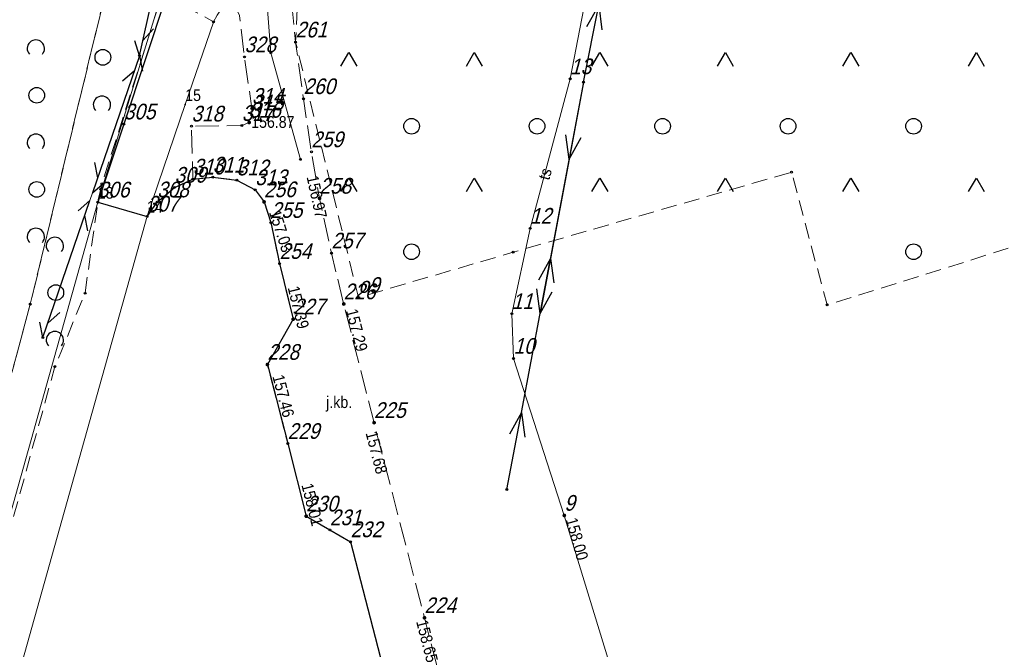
# Model space of a CAD drawing. Header units: metres. Extents: x 5548743 to 5556416, y 5707500 to 5714000.
# Tile 65 of 244: x 5554664 to 5554758, y 5709124 to 5709184. Entities that reach past the tile are written whole.
import ezdxf
from ezdxf.enums import TextEntityAlignment as Align

# ---------------------------------------------------------------- set-up
doc = ezdxf.new("R2010")
doc.units = ezdxf.units.M
for name, pattern in [('1.5_0.75', [2.25, 1.5, -0.75]), ('2.25_0.75', [3, 2.25, -0.75]), ('219-1000', [0]), ('suep_nn_1000', [0]), ('sutp_1000', [0])]:
    doc.linetypes.add(name, pattern=pattern)
doc.layers.get('0').update_dxf_attribs({"color": 2, "lineweight": 5})
doc.styles.get("Standard").update_dxf_attribs({"font": 'Working1250', "width": 0.75})

# ---------------------------------------------------------------- blocks, each defined once
blk = doc.blocks.new('203')
at = {"linetype": 'Continuous', "lineweight": 0}
h = blk.add_hatch(color=0, dxfattribs=at)
edge = h.paths.add_edge_path()
edge.add_arc((0, 0), 0.09, 0, 360)
blk = doc.blocks.new('SUEP1')
at = {"color": 0, "linetype": 'Continuous'}
for p, q in [((0, 0), (7.5, 0)), ((7.5, 0), (5.25, 0.75)), ((7.5, 0), (5.25, -0.75)), ((7.5, 0), (22.5, 0)), ((22.5, 0), (20.25, 0.75)), ((22.5, 0), (20.25, -0.75))]:
    blk.add_line(p, q, dxfattribs=at)
blk = doc.blocks.new('OTZK3')
at = {"color": 0, "linetype": 'Continuous'}
for p, q in [((-0.75, -0.433), (0, 0.866)), ((0, 0.866), (0.75, -0.433))]:
    blk.add_line(p, q, dxfattribs=at)
blk = doc.blocks.new('OTZK1')
at = {"color": 0, "linetype": 'Continuous'}
blk.add_circle((0, 0), 0.75, dxfattribs=at)
blk = doc.blocks.new('OTZK2')
at = {"color": 0, "linetype": 'Continuous'}
blk.add_arc((0, 0), 0.825, 318.85, 221.162, dxfattribs=at)
blk = doc.blocks.new('SUTP')
at = {"color": 0, "linetype": 'Continuous'}
for p, q in [((0, 0), (1.299, 0.75)), ((0, 0), (13.848, 0)), ((2.799, -0.75), (1.5, 0)), ((11.049, -0.75), (12.348, 0)), ((13.848, 0), (12.549, 0.75))]:
    blk.add_line(p, q, dxfattribs=at)
blk = doc.blocks.new('PW01')
at = {"linetype": 'Continuous', "lineweight": 13}
h = blk.add_hatch(color=0, dxfattribs=at)
edge = h.paths.add_edge_path()
edge.add_arc((0, 0), 0.18, 0, 360)
blk = doc.blocks.new('PIKIETAW1891')
at = {"color": 0}
blk.add_circle((0, 0), 0.09, dxfattribs=at)

msp = doc.modelspace()

# ---------------------------------------------------------------- linework, layer by layer
at = {"layer": '217-kontur klasyfikacyjny', "color": 3, "linetype": 'CONTINUOUS', "lineweight": 18, "flags": 128}
for points in [[(5554671.59, 5709166.69), (5554677.67, 5709186.57)], [(5554660.29, 5709126.48), (5554671.59, 5709166.69)]]:
    msp.add_lwpolyline(points, dxfattribs=at)
at = {"layer": '218-kontur użytku gruntowego', "color": 3, "linetype": 'CONTINUOUS', "lineweight": 18, "flags": 128}
for points in [[(5554671.59, 5709166.69), (5554677.67, 5709186.57)], [(5554677.67, 5709186.57), (5554671.59, 5709166.69)], [(5554660.29, 5709126.48), (5554671.59, 5709166.69)], [(5554671.59, 5709166.69), (5554660.29, 5709126.48)]]:
    msp.add_lwpolyline(points, dxfattribs=at)
at = {"layer": '219-działka ewidencyjna', "color": 7, "linetype": '219-1000', "lineweight": 18, "flags": 128}
for points in [[(5554671.59, 5709166.69), (5554677.67, 5709186.57)], [(5554682.66, 5709183.92), (5554683.01, 5709184.6)], [(5554679.95, 5709176.03), (5554682.66, 5709183.92)], [(5554676.3, 5709165.35), (5554679.95, 5709176.03)], [(5554660.29, 5709126.48), (5554671.59, 5709166.69)], [(5554634.15, 5709015.05), (5554676.3, 5709165.35)]]:
    msp.add_lwpolyline(points, dxfattribs=at)
at = {"layer": 'jezdnia', "color": 7, "linetype": '2.25_0.75', "lineweight": 18, "flags": 128}
msp.add_lwpolyline([(5554689.5, 5709201.74), (5554689.6, 5709205.93), (5554689.92, 5709209.52), (5554690.24, 5709211.5), (5554690.9, 5709213.35), (5554691.65, 5709214.54), (5554692.14, 5709215.06), (5554692.63, 5709215.57), (5554693.75, 5709216.4), (5554695.66, 5709217.24), (5554698.33, 5709217.72), (5554701.32, 5709217.98), (5554702.01, 5709223), (5554699.08, 5709223.7), (5554697.15, 5709224.26), (5554695.87, 5709224.83), (5554694.71, 5709225.59), (5554693.76, 5709226.43), (5554687.3, 5709227.24), (5554682.48, 5709227.85), (5554682.14, 5709226.42), (5554681.3, 5709225.1), (5554679.89, 5709224.16), (5554678.49, 5709223.73), (5554676.92, 5709223.67), (5554674.34, 5709223.88), (5554674.03, 5709219.52), (5554676.31, 5709219.39), (5554678.01, 5709219.08), (5554679.66, 5709218.33), (5554681.21, 5709217.14), (5554681.93, 5709216.25), (5554682.29, 5709215.8), (5554682.97, 5709214.39), (5554683.31, 5709212.59), (5554683.21, 5709209.28), (5554682.96, 5709203.61), (5554682.84, 5709202.18), (5554682.4, 5709200.25), (5554680.52, 5709194.16), (5554679.06, 5709189.37), (5554678.14, 5709186.39), (5554682.66, 5709183.95), (5554683.01, 5709184.59), (5554683.41, 5709185.17), (5554684.11, 5709185.5), (5554684.83, 5709185.24), (5554685.15, 5709184.55), (5554685.62, 5709180.58), (5554686.32, 5709175.65), (5554686.33, 5709175.03), (5554686.07, 5709174.32), (5554685.36, 5709174.02), (5554680.55, 5709173.96), (5554680.68, 5709168.89), (5554682.58, 5709169.08), (5554684.88, 5709168.81), (5554686.64, 5709167.87), (5554687.49, 5709166.72), (5554688.13, 5709164.74), (5554688.98, 5709160.82), (5554690.28, 5709155.51), (5554687.81, 5709151.17), (5554689.76, 5709143.61), (5554691.52, 5709136.67), (5554693.79, 5709135.35), (5554695.77, 5709134.21), (5554700.24, 5709116.83), (5554704.74, 5709099.41), (5554708.02, 5709086.83), (5554709.53, 5709081.3), (5554710.9, 5709076.21), (5554711.87, 5709072.31), (5554713.77, 5709062.49), (5554715.27, 5709054.61), (5554713.93, 5709052.38), (5554712.42, 5709049.85), (5554713.61, 5709043.64), (5554715.39, 5709034.17), (5554719.59, 5709032.27), (5554720.77, 5709026.05), (5554720.89, 5709025.05), (5554721.46, 5709019.22), (5554726.45, 5709019.59), (5554725.99, 5709024.43), (5554725.99, 5709024.96), (5554726.1, 5709025.61), (5554726.35, 5709026.21), (5554726.74, 5709026.96), (5554724.59, 5709038.04), (5554723.75, 5709038.71), (5554723.28, 5709039.39), (5554720.17, 5709055.62), (5554716.77, 5709073.41), (5554716.82, 5709074.15), (5554717.35, 5709075.8), (5554714.44, 5709086.2), (5554713.4, 5709087.19), (5554712.93, 5709087.89), (5554711.33, 5709094.03), (5554709.61, 5709100.64), (5554709.74, 5709101.82), (5554710.07, 5709102.93), (5554707.72, 5709112.18), (5554706.63, 5709113.28), (5554706.07, 5709114.38), (5554702.83, 5709126.95), (5554698.01, 5709145.61), (5554695.11, 5709156.96), (5554693.93, 5709161.82), (5554692.8, 5709167.06), (5554692.02, 5709171.5), (5554691.26, 5709176.58), (5554690.51, 5709182), (5554689.83, 5709188.49), (5554689.57, 5709192.86), (5554689.48, 5709197.66)], close=True, dxfattribs=at)
at = {"layer": 'krawężnik', "color": 7, "linetype": 'CONTINUOUS', "lineweight": 25, "flags": 128}
msp.add_lwpolyline([(5554678.14, 5709186.39), (5554674.08, 5709174.16), (5554671.59, 5709166.7), (5554676.3, 5709165.34), (5554677.27, 5709166.71), (5554678.94, 5709168.11), (5554680.68, 5709168.89), (5554682.58, 5709169.08), (5554684.88, 5709168.81), (5554686.64, 5709167.87), (5554687.49, 5709166.72), (5554688.13, 5709164.74), (5554688.98, 5709160.82), (5554690.28, 5709155.51), (5554687.81, 5709151.17), (5554689.76, 5709143.61), (5554691.52, 5709136.67), (5554693.79, 5709135.35), (5554695.77, 5709134.21), (5554700.24, 5709116.83)], dxfattribs=at)
at = {"layer": 'przewód elektroenergetyczny niskiego napięcia', "color": 1, "linetype": 'suep_nn_1000', "lineweight": 18, "flags": 128}
for points in [[(5554724.73, 5709212.08), (5554718.04, 5709178.17)], [(5554718.04, 5709178.17), (5554710.71, 5709139.21)], [(5554710.71, 5709139.21), (5554718.04, 5709178.17)]]:
    msp.add_lwpolyline(points, dxfattribs=at)
at = {"layer": 'przewód telekomunikacyjny napowietrzny', "color": 30, "linetype": 'sutp_1000', "lineweight": 18, "flags": 128}
for points in [[(5554680.25, 5709201.81), (5554675.58, 5709180.7)], [(5554675.58, 5709180.7), (5554666.35, 5709153.74)], [(5554666.35, 5709153.74), (5554675.58, 5709180.7)]]:
    msp.add_lwpolyline(points, dxfattribs=at)
at = {"layer": 'przewód telekomunikacyjny podziemny', "color": 30, "linetype": 'CONTINUOUS', "lineweight": 18, "flags": 128}
msp.add_lwpolyline([(5554742.46, 5709100), (5554741.1, 5709099.69), (5554738.17, 5709112.81), (5554732.17, 5709112.52), (5554725.41, 5709112.62), (5554722.76, 5709114.27), (5554720.98, 5709121.11), (5554716.2, 5709136.74), (5554711.35, 5709151.75), (5554711.19, 5709156.03), (5554712.94, 5709164.19), (5554716.76, 5709178.48), (5554722.88, 5709210.18), (5554721.64, 5709214.57), (5554713.91, 5709215.42), (5554714.36, 5709223.95)], dxfattribs=at)
at = {"layer": 'przewód wodociągowy', "color": 5, "linetype": 'CONTINUOUS', "lineweight": 18, "flags": 128}
msp.add_lwpolyline([(5554959.04, 5709190.38), (5554937.03, 5709192.26), (5554904.65, 5709194.53), (5554862.86, 5709200.97), (5554830.73, 5709205.41), (5554781.39, 5709210.41), (5554774.5, 5709211.14), (5554761.18, 5709212.2), (5554723.86, 5709216.19), (5554697.55, 5709218.93), (5554690.19, 5709218.76), (5554687.21, 5709193.04), (5554688.15, 5709180.99), (5554690.96, 5709170.79)], dxfattribs=at)
at = {"layer": 'teren zalesiony', "color": 7, "linetype": '1.5_0.75', "lineweight": 18, "flags": 128}
msp.add_lwpolyline([(5554691.6, 5709207.65), (5554690.51, 5709182), (5554696.52, 5709157.57), (5554711.31, 5709161.91), (5554737.93, 5709169.57), (5554741.32, 5709156.87), (5554776.61, 5709167.89), (5554772.78, 5709181.8), (5554767.49, 5709206.27), (5554725.82, 5709211.37), (5554716.75, 5709212.63), (5554700.71, 5709214.47), (5554696.28, 5709213.23)], close=True, dxfattribs=at)
at = {"layer": 'zadrzewienie  zakrzewienie', "color": 7, "linetype": '1.5_0.75', "lineweight": 18, "flags": 128}
for points in [[(5554640.29, 5709219.73), (5554626.16, 5709156.98), (5554617.17, 5709127.72), (5554654.99, 5709119.33), (5554665.14, 5709156.95), (5554679.78, 5709217.66), (5554674.03, 5709219.52), (5554664.37, 5709220.14), (5554660.49, 5709219.78)], [(5554654.99, 5709119.33), (5554658.54, 5709118.46), (5554667.49, 5709150.97), (5554670.38, 5709157.98), (5554671.59, 5709166.7), (5554671.99, 5709168.44), (5554679.63, 5709192.52), (5554681.71, 5709201.53), (5554682.42, 5709214.05), (5554679.78, 5709217.66), (5554665.14, 5709156.95)]]:
    msp.add_lwpolyline(points, close=True, dxfattribs=at)

# ---------------------------------------------------------------- block references
at = {"layer": '203-punkt graniczny', "color": 7, "linetype": 'CONTINUOUS', "lineweight": 18}
for p in [(5554682.66, 5709183.92), (5554679.95, 5709176.03), (5554671.59, 5709166.69), (5554676.3, 5709165.35)]:
    msp.add_blockref('203', p, dxfattribs=at)
at = {"layer": 'pikieta sztuczna', "color": 7, "linetype": 'CONTINUOUS', "lineweight": 13}
for p in [(5554686.07, 5709174.32), (5554692.8, 5709167.06), (5554687.49, 5709166.72), (5554695.11, 5709156.96), (5554690.28, 5709155.51), (5554687.81, 5709151.17), (5554698.01, 5709145.61), (5554691.52, 5709136.67), (5554702.83, 5709126.95)]:
    msp.add_blockref('PW01', p, dxfattribs=at)
at = {"layer": 'przewód elektroenergetyczny niskiego napięcia', "color": 1, "linetype": 'CONTINUOUS', "lineweight": 18}
for p, rotation in [((5554718.04, 5709178.17), 78.84), ((5554718.04, 5709178.17), 259.345), ((5554710.71, 5709139.21), 79.345)]:
    msp.add_blockref('SUEP1', p, dxfattribs=dict(at, rotation=rotation))
at = {"layer": 'przewód telekomunikacyjny napowietrzny', "color": 30, "linetype": 'CONTINUOUS', "lineweight": 18}
for p, rotation in [((5554675.58, 5709180.7), 77.526), ((5554675.58, 5709180.7), 251.101), ((5554666.35, 5709153.74), 71.101)]:
    msp.add_blockref('SUTP', p, dxfattribs=dict(at, rotation=rotation))
at = {"layer": 'Punkt roboczy BDOT GESUT K1', "color": 6, "linetype": 'CONTINUOUS', "lineweight": 18}
for p in [(5554682.66, 5709183.95), (5554690.51, 5709182), (5554690.51, 5709182), (5554675.58, 5709180.7), (5554685.62, 5709180.58), (5554688.15, 5709180.99), (5554716.76, 5709178.48), (5554718.04, 5709178.17), (5554691.26, 5709176.58), (5554686.32, 5709175.65), (5554686.33, 5709175.03), (5554674.08, 5709174.16), (5554680.55, 5709173.96), (5554685.36, 5709174.02), (5554686.07, 5709174.32), (5554686.07, 5709174.32), (5554692.02, 5709171.5), (5554690.96, 5709170.79), (5554682.58, 5709169.08), (5554682.58, 5709169.08), (5554737.93, 5709169.57), (5554671.99, 5709168.44), (5554678.94, 5709168.11), (5554680.68, 5709168.89), (5554680.68, 5709168.89), (5554684.88, 5709168.81), (5554684.88, 5709168.81), (5554686.64, 5709167.87), (5554686.64, 5709167.87), (5554692.8, 5709167.06), (5554692.8, 5709167.06), (5554671.59, 5709166.7), (5554671.59, 5709166.7), (5554677.27, 5709166.71), (5554687.49, 5709166.72), (5554687.49, 5709166.72), (5554687.49, 5709166.72), (5554676.3, 5709165.34), (5554688.13, 5709164.74), (5554688.13, 5709164.74), (5554712.94, 5709164.19), (5554693.93, 5709161.82), (5554711.31, 5709161.91), (5554688.98, 5709160.82), (5554688.98, 5709160.82), (5554670.38, 5709157.98), (5554665.14, 5709156.95), (5554665.14, 5709156.95), (5554695.11, 5709156.96), (5554695.11, 5709156.96), (5554696.52, 5709157.57), (5554741.32, 5709156.87), (5554711.19, 5709156.03), (5554690.28, 5709155.51), (5554690.28, 5709155.51), (5554690.28, 5709155.51), (5554666.35, 5709153.74), (5554687.81, 5709151.17), (5554687.81, 5709151.17), (5554687.81, 5709151.17), (5554711.35, 5709151.75), (5554667.49, 5709150.97), (5554698.01, 5709145.61), (5554698.01, 5709145.61), (5554689.76, 5709143.61), (5554689.76, 5709143.61), (5554710.71, 5709139.21), (5554691.52, 5709136.67), (5554691.52, 5709136.67), (5554691.52, 5709136.67), (5554716.2, 5709136.74), (5554716.2, 5709136.74), (5554693.79, 5709135.35), (5554693.79, 5709135.35), (5554695.77, 5709134.21), (5554695.77, 5709134.21), (5554702.83, 5709126.95), (5554702.83, 5709126.95)]:
    msp.add_blockref('PIKIETAW1891', p, dxfattribs=at)
at = {"layer": 'rzedna', "color": 30, "linetype": 'CONTINUOUS', "lineweight": 18}
msp.add_blockref('PW01', (5554716.2, 5709136.74), dxfattribs=at)
at = {"layer": 'teren zalesiony', "color": 7, "linetype": 'CONTINUOUS', "lineweight": 18}
for name, p in [('OTZK3', (5554695.596, 5709180.136)), ('OTZK3', (5554707.596, 5709180.136)), ('OTZK3', (5554719.596, 5709180.136)), ('OTZK3', (5554731.596, 5709180.136)), ('OTZK3', (5554743.596, 5709180.136)), ('OTZK3', (5554755.596, 5709180.136)), ('OTZK1', (5554701.596, 5709173.956)), ('OTZK1', (5554713.596, 5709173.956)), ('OTZK1', (5554725.596, 5709173.956)), ('OTZK1', (5554737.596, 5709173.956)), ('OTZK1', (5554749.596, 5709173.956)), ('OTZK3', (5554695.596, 5709168.136)), ('OTZK3', (5554707.596, 5709168.136)), ('OTZK3', (5554719.596, 5709168.136)), ('OTZK3', (5554731.596, 5709168.136)), ('OTZK3', (5554743.596, 5709168.136)), ('OTZK3', (5554755.596, 5709168.136)), ('OTZK1', (5554701.596, 5709161.956)), ('OTZK1', (5554749.596, 5709161.956))]:
    msp.add_blockref(name, p, dxfattribs=at)
at = {"layer": 'zadrzewienie  zakrzewienie', "color": 7, "linetype": 'CONTINUOUS', "lineweight": 18}
for name, p in [('OTZK2', (5554665.669, 5709181.382)), ('OTZK1', (5554672.076, 5709180.546)), ('OTZK1', (5554665.756, 5709176.916)), ('OTZK2', (5554671.989, 5709176.012)), ('OTZK2', (5554665.669, 5709172.382)), ('OTZK1', (5554665.756, 5709167.916)), ('OTZK2', (5554665.669, 5709163.382)), ('OTZK2', (5554667.489, 5709162.512)), ('OTZK1', (5554667.576, 5709158.046)), ('OTZK2', (5554667.489, 5709153.512))]:
    msp.add_blockref(name, p, dxfattribs=at)

# ---------------------------------------------------------------- texts
at = {"layer": '203-punkt graniczny-Atr103', "color": 7, "width": 0.9}
for s, p in [('15', (5554679.95, 5709176.03)), ('15', (5554679.95, 5709176.03)), ('13', (5554671.59, 5709166.69)), ('13', (5554671.59, 5709166.69)), ('14', (5554676.3, 5709165.35)), ('14', (5554676.3, 5709165.35))]:
    msp.add_text(s, height=1.125, dxfattribs=at).set_placement(p, align=Align.BOTTOM_LEFT)
at = {"layer": 'jezdnia-Atr17', "color": 7, "width": 0.9}
msp.add_text('j.kb.', height=1.125, dxfattribs=at).set_placement((5554693.43, 5709147.01))
at = {"layer": 'pikieta sztuczna-Atr2', "color": 7, "width": 0.9}
msp.add_text('156.87', height=1.125, dxfattribs=at).set_placement((5554686.26, 5709173.8))
for s, rotation, p in [('156.97', 282.169, (5554691.55, 5709169.11)), ('157.03', 287.912, (5554687.95, 5709165.73)), ('157.39', 283.756, (5554689.74, 5709158.52)), ('157.29', 284.333, (5554695.31, 5709156.33)), ('157.46', 284.463, (5554688.28, 5709150.03)), ('157.68', 284.483, (5554697.19, 5709144.62)), ('158.01', 284.23, (5554691.05, 5709139.65)), ('158.65', 284.483, (5554702.02, 5709126.59))]:
    msp.add_text(s, height=1.125, rotation=rotation, dxfattribs=at).set_placement(p)
at = {"layer": 'przewód telekomunikacyjny podziemny-Atr1', "color": 30, "width": 0.9}
msp.add_text('ts', height=1.125, rotation=73.698, dxfattribs=at).set_placement((5554714.2, 5709168.89), align=Align.MIDDLE_LEFT)
at = {"layer": 'Punkt roboczy BDOT GESUT K1-Atr103', "color": 6, "oblique": 15, "width": 0.9}
for s, p in [('261', (5554690.51, 5709182)), ('261', (5554690.51, 5709182)), ('328', (5554685.62, 5709180.58)), ('13', (5554716.76, 5709178.48)), ('260', (5554691.26, 5709176.58)), ('314', (5554686.32, 5709175.65)), ('315', (5554686.33, 5709175.03)), ('305', (5554674.08, 5709174.16)), ('318', (5554680.55, 5709173.96)), ('317', (5554685.36, 5709174.02)), ('316', (5554686.07, 5709174.32)), ('316', (5554686.07, 5709174.32)), ('259', (5554692.02, 5709171.5)), ('311', (5554682.58, 5709169.08)), ('311', (5554682.58, 5709169.08)), ('309', (5554678.94, 5709168.11)), ('310', (5554680.68, 5709168.89)), ('310', (5554680.68, 5709168.89)), ('312', (5554684.88, 5709168.81)), ('312', (5554684.88, 5709168.81)), ('313', (5554686.64, 5709167.87)), ('313', (5554686.64, 5709167.87)), ('258', (5554692.8, 5709167.06)), ('258', (5554692.8, 5709167.06)), ('306', (5554671.59, 5709166.7)), ('306', (5554671.59, 5709166.7)), ('308', (5554677.27, 5709166.71)), ('256', (5554687.49, 5709166.72)), ('256', (5554687.49, 5709166.72)), ('256', (5554687.49, 5709166.72)), ('307', (5554676.3, 5709165.34)), ('255', (5554688.13, 5709164.74)), ('255', (5554688.13, 5709164.74)), ('12', (5554712.94, 5709164.19)), ('257', (5554693.93, 5709161.82)), ('254', (5554688.98, 5709160.82)), ('254', (5554688.98, 5709160.82)), ('226', (5554695.11, 5709156.96)), ('226', (5554695.11, 5709156.96)), ('o9', (5554696.52, 5709157.57)), ('11', (5554711.19, 5709156.03)), ('227', (5554690.28, 5709155.51)), ('227', (5554690.28, 5709155.51)), ('227', (5554690.28, 5709155.51)), ('228', (5554687.81, 5709151.17)), ('228', (5554687.81, 5709151.17)), ('228', (5554687.81, 5709151.17)), ('10', (5554711.35, 5709151.75)), ('225', (5554698.01, 5709145.61)), ('225', (5554698.01, 5709145.61)), ('229', (5554689.76, 5709143.61)), ('229', (5554689.76, 5709143.61)), ('230', (5554691.52, 5709136.67)), ('230', (5554691.52, 5709136.67)), ('230', (5554691.52, 5709136.67)), ('9', (5554716.2, 5709136.74)), ('9', (5554716.2, 5709136.74)), ('231', (5554693.79, 5709135.35)), ('231', (5554693.79, 5709135.35)), ('232', (5554695.77, 5709134.21)), ('232', (5554695.77, 5709134.21)), ('224', (5554702.83, 5709126.95)), ('224', (5554702.83, 5709126.95))]:
    msp.add_text(s, height=1.5, dxfattribs=at).set_placement(p, align=Align.BOTTOM_LEFT)
at = {"layer": 'rzedna-Atr2', "color": 30, "width": 0.9}
msp.add_text('158.00', height=1.125, rotation=285.695, dxfattribs=at).set_placement((5554716.32, 5709136.34))

doc.saveas('drawing.dxf')
